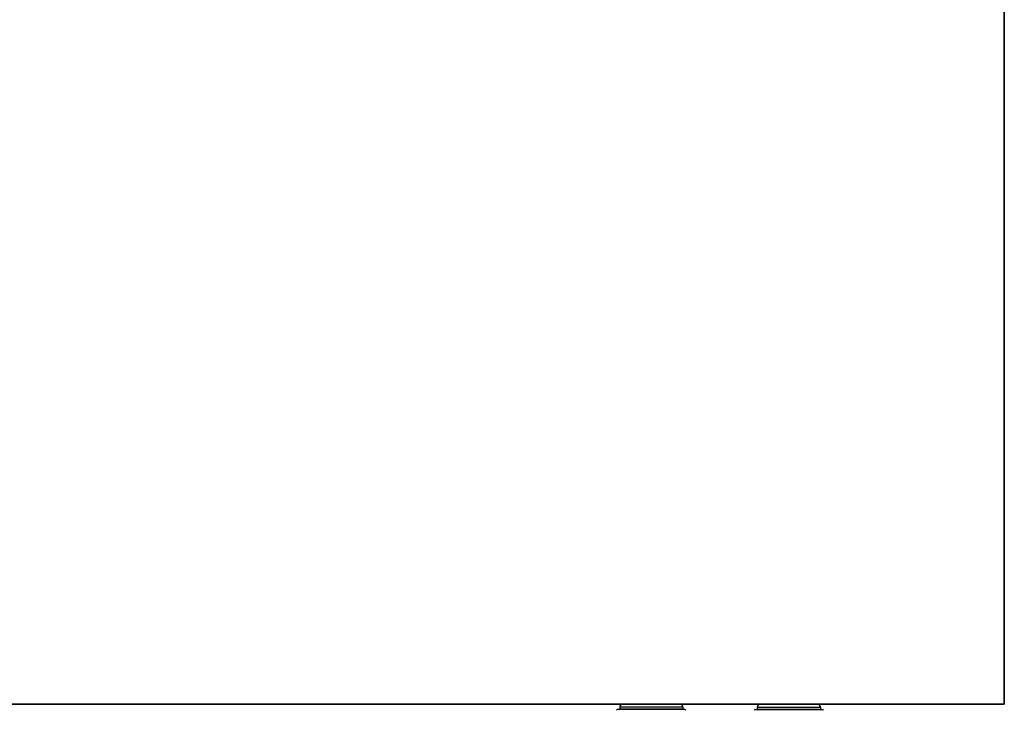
# Model space of a CAD drawing. Header units: millimetres. Extents: x 60394 to 199354, y 20895 to 166073.
# Tile 194 of 256: x 126342 to 126700, y 21178 to 21429. Entities that reach past the tile are written whole.
import ezdxf

# ---------------------------------------------------------------- set-up
doc = ezdxf.new("R2010")
doc.units = ezdxf.units.MM
doc.layers.add('UT_ZAŘÍZENÍ - OT', color=3, linetype='Continuous', lineweight=35)

msp = doc.modelspace()

# ---------------------------------------------------------------- linework, layer by layer
at = {"color": 0, "linetype": 'Continuous'}
for p, q in [((126559.15, 21178.27), (126558.85, 21177.97)), ((126583.75, 21178.27), (126559.15, 21178.27)), ((126582.95, 21179.07), (126559.95, 21179.07)), ((126559.95, 21179.07), (126559.95, 21178.37)), ((126582.95, 21178.37), (126559.95, 21178.37)), ((126581.85, 21180.17), (126561.05, 21180.17)), ((126582.95, 21179.07), (126582.95, 21178.37)), ((126583.75, 21178.27), (126584.05, 21177.97)), ((126609.15, 21178.27), (126608.85, 21177.97)), ((126609.15, 21178.27), (126633.75, 21178.27)), ((126609.95, 21179.07), (126609.95, 21178.37)), ((126609.95, 21179.07), (126632.95, 21179.07)), ((126609.95, 21178.37), (126632.95, 21178.37)), ((126611.05, 21180.17), (126631.85, 21180.17)), ((126632.95, 21179.07), (126632.95, 21178.37)), ((126633.75, 21178.27), (126634.05, 21177.97))]:
    msp.add_line(p, q, dxfattribs=at)
for centre, start, end in [((126561.05, 21179.07), 90, 180), ((126561.05, 21178.37), 180, 185.2187), ((126581.85, 21179.07), 0, 90), ((126581.85, 21178.37), 354.7813, 0), ((126611.05, 21179.07), 90, 180), ((126611.05, 21178.37), 180, 185.2187), ((126631.85, 21179.07), 0, 90), ((126631.85, 21178.37), 354.7813, 0)]:
    msp.add_arc(centre, 1.1, start, end, dxfattribs=at)
at = {"layer": 'UT_ZAŘÍZENÍ - OT', "linetype": 'Continuous'}
for p, q in [((126699.76, 21680.17), (126699.76, 21180.17)), ((126699.76, 21180.17), (125499.76, 21180.17))]:
    msp.add_line(p, q, dxfattribs=at)

doc.saveas('drawing.dxf')
